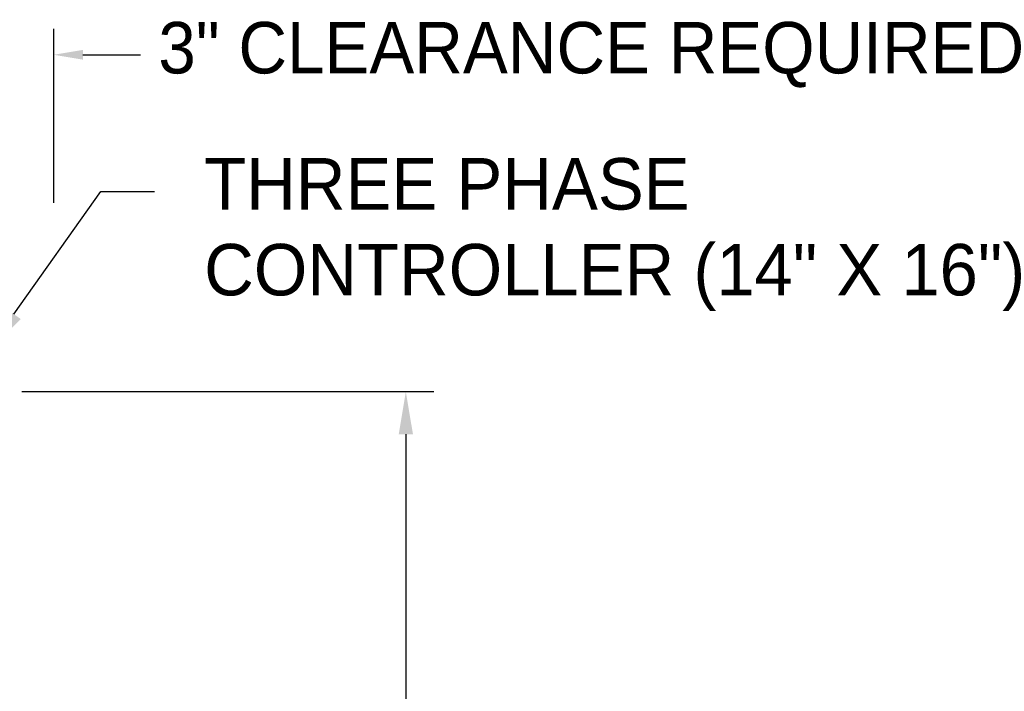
# Model space of a CAD drawing. Header units: inches. Extents: x 170 to 312, y 215 to 248.
# Tile 38 of 135: x 182.19 to 183.99, y 241.57 to 242.79. Entities that reach past the tile are written whole.
import ezdxf
from ezdxf import colors
from ezdxf.entities.mleader import LeaderData, LeaderLine
from ezdxf.math import Vec2, Vec3

# ---------------------------------------------------------------- set-up
doc = ezdxf.new("R2010")
doc.units = ezdxf.units.IN
doc.header["$LTSCALE"] = 0.25
doc.header["$MEASUREMENT"] = 0
doc.layers.add('ANNOTATIONS', color=1, linetype='Continuous')
doc.styles.add('ARIAL', font='arial.ttf', dxfattribs={"height": 0.09375})

msp = doc.modelspace()

# ---------------------------------------------------------------- linework, layer by layer
at = {"layer": 'ANNOTATIONS'}
for p, q in [((182.25647, 242.46136), (182.25647, 242.77806)), ((182.30961, 242.73092), (182.41421, 242.73092)), ((182.19829, 242.11772), (182.94836, 242.11772)), ((182.89726, 242.04006), (182.89726, 241.23964))]:
    msp.add_line(p, q, dxfattribs=at)
for points in [[(182.30961, 242.73978), (182.30961, 242.72207), (182.25647, 242.73092)], [(182.88432, 242.04006), (182.91021, 242.04006), (182.89726, 242.11772)]]:
    msp.add_solid(points, dxfattribs=at)

# ---------------------------------------------------------------- texts
at = {"layer": 'ANNOTATIONS', "insert": (182.44653, 242.73092), "char_height": 0.09375, "attachment_point": 4, "style": 'ARIAL'}
msp.add_mtext('3" CLEARANCE REQUIRED', dxfattribs=at)

# ---------------------------------------------------------------- leaders
at = {"layer": 'ANNOTATIONS'}
ml = msp.add_multileader_mtext('Standard', dxfattribs=at)
ml.set_content('THREE PHASE\\PCONTROLLER (14" X 16")', color=256, style='ARIAL')
ml.set_leader_properties()
ml.build(insert=Vec2(0, 0))
ml.multileader.update_dxf_attribs({"dogleg_length": 0.36, "arrow_head_size": 0.09375})
ctx = ml.context
ctx.base_point, ctx.char_height, ctx.arrow_head_size, ctx.landing_gap_size, ctx.plane_origin = Vec3(182.4401, 242.48217), 0.09375, 0.09375, 0.09, Vec3(181.65506, 242.14357)
notes = []
notes.append((ctx, [(0, (1, 1, 0), (182.34214, 242.48217), (1, 0), 0.09796, [(0, [(182.12964, 242.18229)], 0, [])])]))
ctx.mtext.insert, ctx.mtext.flow_direction = Vec3(182.5301, 242.54283), 5
for ctx, leaders in notes:
    for number, flags, end, landing, length, lines in leaders:
        leader = LeaderData()
        leader.index, (leader.has_last_leader_line, leader.has_dogleg_vector, leader.attachment_direction) = number, flags
        leader.last_leader_point, leader.dogleg_vector, leader.dogleg_length = Vec3(end), Vec3(landing), length
        for number, points, colour, breaks in lines:
            line = LeaderLine()
            line.index, line.vertices, line.color, line.breaks = number, Vec3.list(points), colors.encode_raw_color(colour), breaks
            leader.lines.append(line)
        ctx.leaders.append(leader)

doc.saveas('drawing.dxf')
